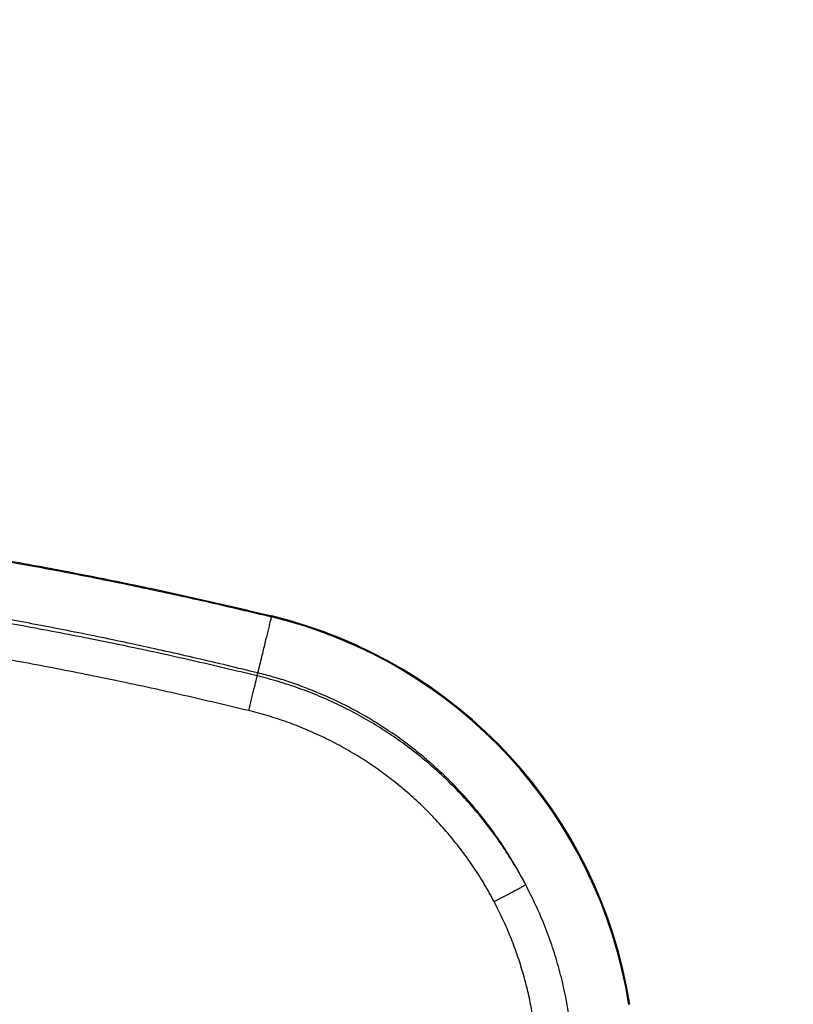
# Model space of a CAD drawing. Header units: millimetres. Extents: x -848 to 77789, y -17557 to 12238.
# Tile 69 of 79: x 72487 to 72582, y -12108 to -11987. Entities that reach past the tile are written whole.
import ezdxf
from ezdxf import colors
from ezdxf.entities.mleader import LeaderData, LeaderLine
from ezdxf.math import Vec2, Vec3

# ---------------------------------------------------------------- set-up
doc = ezdxf.new("R2010")
doc.units = ezdxf.units.MM
doc.layers.add('RR_IWK_opisy_piony', color=7, linetype='Continuous', lineweight=13)
doc.styles.add('Garamond', font='GARA.TTF')

# ---------------------------------------------------------------- blocks, each defined once
blk = doc.blocks.new('A$C661458EC')
at = {"color": 7, "linetype": 'Continuous', "lineweight": 25}
for p, q in [((2.5794, -0.6989), (2.58, -0.6964)), ((2.5403, -0.8596), (2.5423, -0.8516))]:
    blk.add_line(p, q, dxfattribs=at)
for radius in [1.2956, 1.293]:
    blk.add_arc((2.2741, -1.9554), radius, 8.9572, 76.3421, dxfattribs=at)
for points, knots in [([(-2.6773, -0.6964), (-2.6159, -0.6818), (-2.4935, -0.6526), (-2.3093, -0.6127), (-2.1252, -0.5757), (-1.9411, -0.542), (-1.757, -0.5113), (-1.5729, -0.4838), (-1.3889, -0.4594), (-1.2019, -0.4378), (-1.0121, -0.4191), (-0.8194, -0.4037), (-0.6267, -0.3916), (-0.434, -0.383), (-0.2413, -0.3779), (-0.0515, -0.3762), (0.1353, -0.3778), (0.3192, -0.3825), (0.5031, -0.3903), (0.687, -0.4013), (0.871, -0.4154), (1.055, -0.4326), (1.239, -0.453), (1.426, -0.4768), (1.6159, -0.5044), (1.8088, -0.5358), (2.0016, -0.5707), (2.1945, -0.609), (2.3875, -0.6506), (2.5157, -0.6811), (2.58, -0.6964)], [0, 0, 0, 0, 0.03563, 0.071125, 0.106496, 0.141752, 0.176902, 0.211956, 0.246924, 0.281815, 0.318295, 0.354714, 0.391083, 0.427412, 0.463714, 0.5, 0.534635, 0.569284, 0.603958, 0.638666, 0.673418, 0.708224, 0.743095, 0.77804, 0.814739, 0.851541, 0.888457, 0.925498, 0.962676, 1, 1, 1, 1]), ([(-2.6766, -0.6989), (-2.6151, -0.6843), (-2.4923, -0.655), (-2.3075, -0.615), (-2.1228, -0.5779), (-1.9381, -0.5441), (-1.7545, -0.5135), (-1.5721, -0.4863), (-1.3907, -0.4622), (-1.2094, -0.4412), (-1.0269, -0.4231), (-0.8431, -0.408), (-0.6582, -0.396), (-0.4732, -0.3872), (-0.2882, -0.3815), (-0.1033, -0.3789), (0.0817, -0.3796), (0.2666, -0.3834), (0.4516, -0.3904), (0.6366, -0.4005), (0.8216, -0.4139), (1.0066, -0.4304), (1.1916, -0.45), (1.3766, -0.4729), (1.5565, -0.4981), (1.7312, -0.5255), (1.9009, -0.5548), (2.0705, -0.5867), (2.2402, -0.6214), (2.41, -0.6585), (2.5229, -0.6854), (2.5794, -0.6989)], [0, 0, 0, 0, 0.035755, 0.0713732, 0.1068646, 0.1422391, 0.1775067, 0.2120504, 0.2465106, 0.280897, 0.3152195, 0.3501868, 0.3851083, 0.4199948, 0.4548567, 0.4897049, 0.5245499, 0.5594024, 0.5942731, 0.6291727, 0.6641116, 0.6991007, 0.7341503, 0.7692709, 0.8044731, 0.8368222, 0.8692564, 0.9017835, 0.9344114, 0.9671477, 1, 1, 1, 1]), ([(2.5423, -0.8516), (2.4868, -0.8382), (2.3762, -0.8114), (2.2102, -0.7745), (2.0447, -0.7401), (1.8798, -0.7085), (1.7164, -0.6797), (1.5545, -0.6537), (1.3941, -0.6304), (1.2342, -0.6097), (1.0648, -0.5902), (0.886, -0.5726), (0.6976, -0.5575), (0.5101, -0.5459), (0.3232, -0.5376), (0.137, -0.5325), (0.0132, -0.5318), (-0.0486, -0.5315)], [0, 0, 0, 0, 0.065436, 0.130429, 0.194997, 0.259158, 0.322928, 0.385196, 0.44712, 0.508716, 0.570001, 0.642572, 0.714748, 0.786554, 0.858016, 0.929156, 1, 1, 1, 1]), ([(2.5403, -0.8596), (2.481, -0.8454), (2.3622, -0.8171), (2.1834, -0.7783), (2.0041, -0.7422), (1.8243, -0.709), (1.6441, -0.6788), (1.4633, -0.6516), (1.2821, -0.6274), (1.0975, -0.6059), (0.9095, -0.5872), (0.7182, -0.5717), (0.5266, -0.5596), (0.3349, -0.551), (0.1432, -0.5458), (-0.0455, -0.5441), (-0.2313, -0.5457), (-0.4142, -0.5504), (-0.597, -0.5583), (-0.7799, -0.5693), (-0.9625, -0.5834), (-1.145, -0.6007), (-1.327, -0.621), (-1.5114, -0.6447), (-1.6982, -0.672), (-1.8872, -0.703), (-2.0757, -0.7372), (-2.2636, -0.7747), (-2.451, -0.8151), (-2.5754, -0.8447), (-2.6376, -0.8596)], [0, 0, 0, 0, 0.035032, 0.07003, 0.105005, 0.139963, 0.174914, 0.209865, 0.244827, 0.279808, 0.316496, 0.353228, 0.389953, 0.426643, 0.463307, 0.499956, 0.534935, 0.569921, 0.604922, 0.639948, 0.674996, 0.710049, 0.745086, 0.780093, 0.816739, 0.85337, 0.889999, 0.926638, 0.963301, 1, 1, 1, 1]), ([(2.5173, -0.9542), (2.4582, -0.9402), (2.3401, -0.912), (2.1621, -0.8734), (1.9838, -0.8375), (1.8049, -0.8046), (1.6267, -0.7747), (1.4491, -0.748), (1.272, -0.7244), (1.0946, -0.7036), (0.9154, -0.6857), (0.7346, -0.6707), (0.5524, -0.6587), (0.3701, -0.6499), (0.1878, -0.6442), (0.0055, -0.6417), (-0.1768, -0.6423), (-0.3591, -0.6461), (-0.5413, -0.6531), (-0.7235, -0.6632), (-0.9056, -0.6764), (-1.0875, -0.6928), (-1.269, -0.7122), (-1.4501, -0.7348), (-1.6257, -0.7596), (-1.7957, -0.7864), (-1.9604, -0.815), (-2.1246, -0.846), (-2.2883, -0.8796), (-2.4518, -0.9154), (-2.5603, -0.9413), (-2.6146, -0.9542)], [0, 0, 0, 0, 0.0351719, 0.0703075, 0.105415, 0.140503, 0.1755805, 0.2100302, 0.2444873, 0.278962, 0.3134703, 0.3487237, 0.3839766, 0.4191963, 0.4543888, 0.4895645, 0.5247338, 0.5599069, 0.5950936, 0.6303039, 0.6655407, 0.7007882, 0.7360274, 0.7712407, 0.806427, 0.8386677, 0.8709051, 0.9031482, 0.935406, 0.9676871, 1, 1, 1, 1]), ([(2.5422, -0.8517), (2.5441, -0.8442), (2.5477, -0.8293), (2.5528, -0.8084), (2.5575, -0.7888), (2.562, -0.7706), (2.566, -0.7538), (2.5698, -0.7383), (2.5733, -0.7241), (2.5765, -0.7109), (2.5784, -0.7029), (2.5794, -0.6989)], [0, 0, 0, 0, 0.123043, 0.242962, 0.359905, 0.474017, 0.585445, 0.692412, 0.797069, 0.899552, 1, 1, 1, 1]), ([(3.271, -1.4284), (3.2622, -1.4117), (3.2447, -1.3788), (3.2155, -1.3315), (3.1847, -1.2863), (3.1523, -1.2434), (3.1185, -1.2027), (3.0834, -1.1644), (3.0472, -1.1283), (3.01, -1.0945), (2.9722, -1.0629), (2.9322, -1.0325), (2.8901, -1.0033), (2.846, -0.9757), (2.8017, -0.9508), (2.7573, -0.9283), (2.7133, -0.9085), (2.6698, -0.891), (2.6269, -0.8758), (2.5845, -0.8625), (2.5562, -0.8552), (2.5423, -0.8516)], [0, 0, 0, 0, 0.058929, 0.11693, 0.174001, 0.23014, 0.285345, 0.339612, 0.392942, 0.44533, 0.496776, 0.547278, 0.602715, 0.656963, 0.71002, 0.761884, 0.812552, 0.86115, 0.908592, 0.954876, 1, 1, 1, 1]), ([(2.5173, -0.9542), (2.5186, -0.949), (2.5212, -0.9384), (2.525, -0.9227), (2.5287, -0.9075), (2.5321, -0.8934), (2.5351, -0.8813), (2.5374, -0.8715), (2.5393, -0.8639), (2.54, -0.861), (2.5403, -0.8596)], [0, 0, 0, 0, 0.119373, 0.244058, 0.371587, 0.500004, 0.62842, 0.755948, 0.880631, 1, 1, 1, 1]), ([(3.1849, -1.4739), (3.1762, -1.4579), (3.1587, -1.4261), (3.1294, -1.3802), (3.0978, -1.3358), (3.0639, -1.2931), (3.0278, -1.2522), (2.9896, -1.2134), (2.9494, -1.1766), (2.9072, -1.142), (2.8633, -1.1097), (2.8178, -1.0797), (2.7708, -1.0522), (2.7223, -1.0272), (2.6726, -1.0048), (2.6218, -0.9851), (2.5701, -0.9679), (2.535, -0.9588), (2.5173, -0.9542)], [0, 0, 0, 0, 0.0625765, 0.124985, 0.187401, 0.2499998, 0.3125652, 0.37497, 0.4373898, 0.4999998, 0.5625652, 0.62497, 0.6873898, 0.7499998, 0.8125765, 0.874985, 0.937401, 1, 1, 1, 1]), ([(3.1848, -1.474), (3.1895, -1.4715), (3.199, -1.4664), (3.2134, -1.4589), (3.2272, -1.4515), (3.2401, -1.4447), (3.2513, -1.4388), (3.2604, -1.434), (3.2672, -1.4304), (3.2698, -1.429), (3.271, -1.4284)], [0, 0, 0, 0, 0.118599, 0.241606, 0.36957, 0.499592, 0.629346, 0.757068, 0.880964, 1, 1, 1, 1]), ([(3.3879, -1.7798), (3.3843, -1.7593), (3.3772, -1.7185), (3.3624, -1.6583), (3.3445, -1.599), (3.3233, -1.5409), (3.2991, -1.4838), (3.2803, -1.4469), (3.2709, -1.4284)], [0, 0, 0, 0, 0.16751, 0.334076, 0.500153, 0.666196, 0.832661, 1, 1, 1, 1]), ([(3.2916, -1.795), (3.2889, -1.7793), (3.2836, -1.7479), (3.2728, -1.7015), (3.2601, -1.6557), (3.245, -1.6099), (3.2275, -1.5642), (3.2075, -1.5185), (3.1924, -1.4888), (3.1848, -1.474)], [0, 0, 0, 0, 0.140785, 0.280853, 0.420471, 0.55991, 0.706092, 0.852686, 1, 1, 1, 1])]:
    blk.add_open_spline(points, degree=3, knots=knots, dxfattribs=at)
blk.add_open_spline([(3.271, -1.4284), (3.2615, -1.4109), (3.2424, -1.3761), (3.2102, -1.3258), (3.1757, -1.2771), (3.1386, -1.2304), (3.099, -1.1858), (3.0572, -1.1432), (3.0132, -1.103), (2.9671, -1.0651), (2.9191, -1.0297), (2.8692, -0.9969), (2.8177, -0.9668), (2.7647, -0.9394), (2.7103, -0.9149), (2.6547, -0.8933), (2.5981, -0.8745), (2.5596, -0.8645), (2.5403, -0.8596)], degree=3, dxfattribs=at)
blk = doc.blocks.new('_None')

msp = doc.modelspace()

# ---------------------------------------------------------------- block references
at = {"lineweight": 0, "xscale": 45, "yscale": 45, "zscale": 45}
msp.add_blockref('A$C661458EC', (72402.19, -12029.19), dxfattribs=at)

# ---------------------------------------------------------------- next in the draw order: leaders
at = {"layer": 'RR_IWK_opisy_piony'}
ml = msp.add_multileader_mtext('Standard', dxfattribs=at)
ml.set_content('Zestawy ciepłomierzowe\\P- zawór kulowy DN15/DN20\\P- filtr siatkowy DN15/DN20\\P- ciepłomierz {\\A1;q{\\H0.7x;nom}=0,6 m{\\H0.7x;\\S3^ ;}/h DN15}\\P- zawór kulowy DN15/DN20\\P', color=256, style='Garamond')
ml.set_leader_properties()
ml.set_arrow_properties(name='NONE')
ml.build(insert=Vec2(0, 0))
ml.multileader.update_dxf_attribs({"text_left_attachment_type": 2, "text_right_attachment_type": 2, "dogleg_length": 0, "arrow_head_size": 0.18})
ctx = ml.context
ctx.base_point, ctx.char_height, ctx.arrow_head_size, ctx.landing_gap_size, ctx.plane_origin = Vec3(72890.1, -11459.83), 200, 0.18, 25, Vec3(97310.05, 87237.63)
ctx.left_attachment, ctx.right_attachment = 2, 2
notes = []
notes.append((ctx, [(1, (1, 1, 0), (72890.1, -11460), (1, 0), 0, [(0, [(72366.06, -12346.01), (71897.53, -12290.67), (71464.8, -12192.36)], 0, [])])]))
ctx.mtext.insert = Vec3(72915.1, -10630.57)
ctx.mtext.has_bg_fill, ctx.mtext.bg_color, ctx.mtext.bg_scale_factor, ctx.mtext.bg_transparency, ctx.mtext.use_window_bg_color = 1, -1027028792, 1, 0, 1
for ctx, leaders in notes:
    for number, flags, end, landing, length, lines in leaders:
        leader = LeaderData()
        leader.index, (leader.has_last_leader_line, leader.has_dogleg_vector, leader.attachment_direction) = number, flags
        leader.last_leader_point, leader.dogleg_vector, leader.dogleg_length = Vec3(end), Vec3(landing), length
        for number, points, colour, breaks in lines:
            line = LeaderLine()
            line.index, line.vertices, line.color, line.breaks = number, Vec3.list(points), colors.encode_raw_color(colour), breaks
            leader.lines.append(line)
        ctx.leaders.append(leader)

doc.saveas('drawing.dxf')
